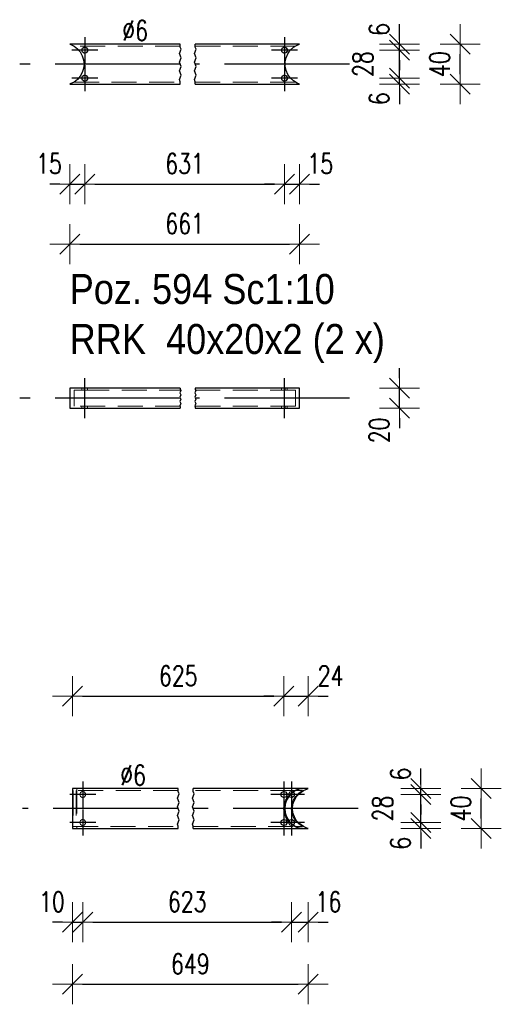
# Model space of a CAD drawing. Header units: millimetres. Extents: x -848 to 5, y 10127 to 10797.
# Tile 22 of 39: x -481 to -433, y 10525 to 10624. Entities that reach past the tile are written whole.
import ezdxf

# ---------------------------------------------------------------- set-up
doc = ezdxf.new("R2010")
doc.units = ezdxf.units.MM
doc.header["$LTSCALE"] = 10
doc.linetypes.add('HIDDEN', pattern=[0.375, 0.25, -0.125])
doc.linetypes.add('MITTE', pattern=[2, 1.25, -0.25, 0.25, -0.25])
doc.layers.get('Defpoints').update_dxf_attribs({"color": 1})
for name, color, linetype, lineweight in [('PS_DIM', 4, 'Continuous', 13), ('PS_Hidden', 2, 'HIDDEN', 9), ('PS_Shape', 161, 'Continuous', 30), ('PS_SOLID', 7, 'Continuous', 30), ('PS_TEXT', 3, 'Continuous', 18)]:
    doc.layers.add(name, color=color, linetype=linetype, lineweight=lineweight)
doc.layers.add('PS_Mid', color=5, linetype='MITTE')
doc.styles.add('gil', font='txt', dxfattribs={"width": 0.9})
doc.styles.add('simplex', font='simplex.shx', dxfattribs={"width": 0.75})
doc.dimstyles.new('1_10_PRZ_DS1-LS10', dxfattribs={"dimtxt": 2, "dimasz": 1, "dimexe": 2, "dimexo": 5, "dimgap": 1, "dimtad": 1, "dimdec": 0, "dimlfac": 10, "dimtxsty": 'simplex', "dimblk": 'dimznak', "dimcen": 2, "dimse1": 1, "dimse2": 1, "dimclrt": 3, "dimadec": 1, "dimazin": 0, "dimtfac": 1, "dimtdec": 0, "dimtix": 1, "dimtmove": 2, "dimatfit": 3, "dimldrblk": 'dim-grot', "dimfxl": 1, "dimarcsym": 0})

# ---------------------------------------------------------------- blocks, each defined once
blk = doc.blocks.new('dimznak')
at = {"color": 0}
for points in [[(0, 2), (0, -2)], [(-2, 0), (2, 0)]]:
    blk.add_lwpolyline(points, dxfattribs=at)
at = {"color": 2}
blk.add_lwpolyline([(1, 1), (-1, -1)], dxfattribs=at)
blk = doc.blocks.new('*D303')
at = {"layer": 'Defpoints', "color": 0, "transparency": 16777216}
for p in [(-476.209, 10617.087), (-474.707, 10617.687), (-474.707, 10607.087)]:
    blk.add_point(p, dxfattribs=at)
at = {"layer": 'PS_DIM', "color": 0, "lineweight": -2, "transparency": 16777216}
for p, q in [((-477.209, 10607.087), (-478.209, 10607.087)), ((-476.209, 10607.087), (-474.707, 10607.087)), ((-473.707, 10607.087), (-472.707, 10607.087))]:
    blk.add_line(p, q, dxfattribs=at)
blk.add_blockref('dimznak', (-476.209, 10607.087), dxfattribs=at)
at = {"layer": 'PS_DIM', "color": 0, "lineweight": -2, "transparency": 16777216, "rotation": 180}
blk.add_blockref('dimznak', (-474.707, 10607.087), dxfattribs=at)
at = {"layer": 'PS_DIM', "color": 3, "transparency": 16777216, "insert": (-478.28, 10609.127), "char_height": 2, "attachment_point": 5, "style": 'simplex'}
blk.add_mtext('15', dxfattribs=at)
blk = doc.blocks.new('dim-grot')
blk.add_hatch(color=256).paths.add_polyline_path([(0, 0), (-2, 0.5), (-2, -0.5)])
blk.add_lwpolyline([(0, 0), (-2, 0.5), (-2, -0.5), (0, 0)])
blk = doc.blocks.new('*D305')
at = {"layer": 'Defpoints', "color": 0, "transparency": 16777216}
for p in [(-454.745, 10617.687), (-453.228, 10617.087), (-453.228, 10607.087)]:
    blk.add_point(p, dxfattribs=at)
at = {"layer": 'PS_DIM', "color": 0, "lineweight": -2, "transparency": 16777216}
for p, q in [((-455.745, 10607.087), (-456.745, 10607.087)), ((-454.745, 10607.087), (-453.228, 10607.087)), ((-452.228, 10607.087), (-451.228, 10607.087))]:
    blk.add_line(p, q, dxfattribs=at)
blk.add_blockref('dimznak', (-454.745, 10607.087), dxfattribs=at)
at = {"layer": 'PS_DIM', "color": 0, "lineweight": -2, "transparency": 16777216, "rotation": 180}
blk.add_blockref('dimznak', (-453.228, 10607.087), dxfattribs=at)
at = {"layer": 'PS_DIM', "color": 3, "transparency": 16777216, "insert": (-451.157, 10609.127), "char_height": 2, "attachment_point": 5, "style": 'simplex'}
blk.add_mtext('15', dxfattribs=at)
blk = doc.blocks.new('*D307')
at = {"layer": 'Defpoints', "color": 0, "transparency": 16777216}
for p in [(-454.745, 10617.687), (-453.228, 10617.087), (-443.228, 10617.687)]:
    blk.add_point(p, dxfattribs=at)
at = {"layer": 'PS_DIM', "color": 0, "lineweight": -2, "transparency": 16777216}
for p, q in [((-443.228, 10618.687), (-443.228, 10619.687)), ((-443.228, 10617.087), (-443.228, 10617.687)), ((-443.228, 10616.087), (-443.228, 10615.087))]:
    blk.add_line(p, q, dxfattribs=at)
for p, rotation in [((-443.228, 10617.687), 270), ((-443.228, 10617.087), 90)]:
    blk.add_blockref('dimznak', p, dxfattribs=dict(at, rotation=rotation))
at = {"layer": 'PS_DIM', "color": 3, "transparency": 16777216, "insert": (-445.268, 10615.623), "char_height": 2, "attachment_point": 5, "rotation": 90, "style": 'simplex'}
blk.add_mtext('6', dxfattribs=at)
blk = doc.blocks.new('*D308')
at = {"layer": 'Defpoints', "color": 0, "transparency": 16777216}
for p in [(-454.745, 10620.487), (-443.228, 10620.487), (-454.745, 10617.687)]:
    blk.add_point(p, dxfattribs=at)
at = {"layer": 'PS_DIM', "color": 0, "lineweight": -2, "transparency": 16777216}
for p, q in [((-443.228, 10621.487), (-443.228, 10622.487)), ((-443.228, 10617.687), (-443.228, 10620.487)), ((-443.228, 10616.687), (-443.228, 10615.687))]:
    blk.add_line(p, q, dxfattribs=at)
for p, rotation in [((-443.228, 10620.487), 270), ((-443.228, 10617.687), 90)]:
    blk.add_blockref('dimznak', p, dxfattribs=dict(at, rotation=rotation))
at = {"layer": 'PS_DIM', "color": 3, "transparency": 16777216, "insert": (-446.917, 10619.087), "char_height": 2, "attachment_point": 5, "rotation": 90, "style": 'simplex'}
blk.add_mtext('28', dxfattribs=at)
blk = doc.blocks.new('*D309')
at = {"layer": 'Defpoints', "color": 0, "transparency": 16777216}
for p in [(-453.228, 10621.087), (-443.228, 10621.087), (-454.745, 10620.487)]:
    blk.add_point(p, dxfattribs=at)
at = {"layer": 'PS_DIM', "color": 0, "lineweight": -2, "transparency": 16777216}
for p, q in [((-443.228, 10622.087), (-443.228, 10623.087)), ((-443.228, 10620.487), (-443.228, 10621.087)), ((-443.228, 10619.487), (-443.228, 10618.487))]:
    blk.add_line(p, q, dxfattribs=at)
for p, rotation in [((-443.228, 10621.087), 270), ((-443.228, 10620.487), 90)]:
    blk.add_blockref('dimznak', p, dxfattribs=dict(at, rotation=rotation))
at = {"layer": 'PS_DIM', "color": 3, "transparency": 16777216, "insert": (-445.268, 10622.551), "char_height": 2, "attachment_point": 5, "rotation": 90, "style": 'simplex'}
blk.add_mtext('6', dxfattribs=at)
blk = doc.blocks.new('*D311')
at = {"layer": 'Defpoints', "color": 0, "transparency": 16777216}
for p in [(-453.228, 10586.655), (-443.228, 10586.655), (-453.228, 10584.655)]:
    blk.add_point(p, dxfattribs=at)
at = {"layer": 'PS_DIM', "color": 0, "lineweight": -2, "transparency": 16777216}
for p, q in [((-443.228, 10587.655), (-443.228, 10588.655)), ((-443.228, 10584.655), (-443.228, 10586.655)), ((-443.228, 10583.655), (-443.228, 10582.655))]:
    blk.add_line(p, q, dxfattribs=at)
for p, rotation in [((-443.228, 10586.655), 270), ((-443.228, 10584.655), 90)]:
    blk.add_blockref('dimznak', p, dxfattribs=dict(at, rotation=rotation))
at = {"layer": 'PS_DIM', "color": 3, "transparency": 16777216, "insert": (-445.268, 10582.441), "char_height": 2, "attachment_point": 5, "rotation": 90, "style": 'simplex'}
blk.add_mtext('20', dxfattribs=at)
blk = doc.blocks.new('*D312')
at = {"layer": 'Defpoints', "color": 0, "transparency": 16777216}
for p in [(-474.909, 10543.211), (-475.919, 10542.611), (-474.909, 10533.249)]:
    blk.add_point(p, dxfattribs=at)
at = {"layer": 'PS_DIM', "color": 0, "lineweight": -2, "transparency": 16777216}
for p, q in [((-476.919, 10533.249), (-477.919, 10533.249)), ((-475.919, 10533.249), (-474.909, 10533.249)), ((-473.909, 10533.249), (-472.909, 10533.249))]:
    blk.add_line(p, q, dxfattribs=at)
blk.add_blockref('dimznak', (-475.919, 10533.249), dxfattribs=at)
at = {"layer": 'PS_DIM', "color": 0, "lineweight": -2, "transparency": 16777216, "rotation": 180}
blk.add_blockref('dimznak', (-474.909, 10533.249), dxfattribs=at)
at = {"layer": 'PS_DIM', "color": 3, "transparency": 16777216, "insert": (-477.991, 10535.289), "char_height": 2, "attachment_point": 5, "style": 'simplex'}
blk.add_mtext('10', dxfattribs=at)
blk = doc.blocks.new('*D314')
at = {"layer": 'Defpoints', "color": 0, "transparency": 16777216}
for p in [(-454.024, 10543.211), (-452.383, 10542.611), (-452.383, 10533.249)]:
    blk.add_point(p, dxfattribs=at)
at = {"layer": 'PS_DIM', "color": 0, "lineweight": -2, "transparency": 16777216}
for p, q in [((-455.024, 10533.249), (-456.024, 10533.249)), ((-454.024, 10533.249), (-452.383, 10533.249)), ((-451.383, 10533.249), (-450.383, 10533.249))]:
    blk.add_line(p, q, dxfattribs=at)
blk.add_blockref('dimznak', (-454.024, 10533.249), dxfattribs=at)
at = {"layer": 'PS_DIM', "color": 0, "lineweight": -2, "transparency": 16777216, "rotation": 180}
blk.add_blockref('dimznak', (-452.383, 10533.249), dxfattribs=at)
at = {"layer": 'PS_DIM', "color": 3, "transparency": 16777216, "insert": (-450.347, 10535.289), "char_height": 2, "attachment_point": 5, "style": 'simplex'}
blk.add_mtext('16', dxfattribs=at)
blk = doc.blocks.new('*D317')
at = {"layer": 'Defpoints', "color": 0, "transparency": 16777216}
for p in [(-452.383, 10555.851), (-452.383, 10546.611), (-454.796, 10543.211)]:
    blk.add_point(p, dxfattribs=at)
at = {"layer": 'PS_DIM', "color": 0, "lineweight": -2, "transparency": 16777216}
for p, q in [((-455.796, 10555.851), (-456.796, 10555.851)), ((-454.796, 10555.851), (-452.383, 10555.851)), ((-451.383, 10555.851), (-450.383, 10555.851))]:
    blk.add_line(p, q, dxfattribs=at)
blk.add_blockref('dimznak', (-454.796, 10555.851), dxfattribs=at)
at = {"layer": 'PS_DIM', "color": 0, "lineweight": -2, "transparency": 16777216, "rotation": 180}
blk.add_blockref('dimznak', (-452.383, 10555.851), dxfattribs=at)
at = {"layer": 'PS_DIM', "color": 3, "transparency": 16777216, "insert": (-450.133, 10557.891), "char_height": 2, "attachment_point": 5, "style": 'simplex'}
blk.add_mtext('24', dxfattribs=at)
blk = doc.blocks.new('*D318')
at = {"layer": 'Defpoints', "color": 0, "transparency": 16777216}
for p in [(-454.796, 10543.211), (-441.107, 10543.211), (-452.383, 10542.611)]:
    blk.add_point(p, dxfattribs=at)
at = {"layer": 'PS_DIM', "color": 0, "lineweight": -2, "transparency": 16777216}
for p, q in [((-441.107, 10544.211), (-441.107, 10545.211)), ((-441.107, 10542.611), (-441.107, 10543.211)), ((-441.107, 10541.611), (-441.107, 10540.611))]:
    blk.add_line(p, q, dxfattribs=at)
for p, rotation in [((-441.107, 10543.211), 270), ((-441.107, 10542.611), 90)]:
    blk.add_blockref('dimznak', p, dxfattribs=dict(at, rotation=rotation))
at = {"layer": 'PS_DIM', "color": 3, "transparency": 16777216, "insert": (-443.147, 10541.147), "char_height": 2, "attachment_point": 5, "rotation": 90, "style": 'simplex'}
blk.add_mtext('6', dxfattribs=at)
blk = doc.blocks.new('*D319')
at = {"layer": 'Defpoints', "color": 0, "transparency": 16777216}
for p in [(-454.796, 10546.011), (-441.107, 10546.011), (-454.796, 10543.211)]:
    blk.add_point(p, dxfattribs=at)
at = {"layer": 'PS_DIM', "color": 0, "lineweight": -2, "transparency": 16777216}
for p, q in [((-441.107, 10547.011), (-441.107, 10548.011)), ((-441.107, 10543.211), (-441.107, 10546.011)), ((-441.107, 10542.211), (-441.107, 10541.211))]:
    blk.add_line(p, q, dxfattribs=at)
for p, rotation in [((-441.107, 10546.011), 270), ((-441.107, 10543.211), 90)]:
    blk.add_blockref('dimznak', p, dxfattribs=dict(at, rotation=rotation))
at = {"layer": 'PS_DIM', "color": 3, "transparency": 16777216, "insert": (-444.929, 10544.611), "char_height": 2, "attachment_point": 5, "rotation": 90, "style": 'simplex'}
blk.add_mtext('28', dxfattribs=at)
blk = doc.blocks.new('*D320')
at = {"layer": 'Defpoints', "color": 0, "transparency": 16777216}
for p in [(-452.383, 10546.611), (-441.107, 10546.611), (-454.796, 10546.011)]:
    blk.add_point(p, dxfattribs=at)
at = {"layer": 'PS_DIM', "color": 0, "lineweight": -2, "transparency": 16777216}
for p, q in [((-441.107, 10547.611), (-441.107, 10548.611)), ((-441.107, 10546.011), (-441.107, 10546.611)), ((-441.107, 10545.011), (-441.107, 10544.011))]:
    blk.add_line(p, q, dxfattribs=at)
for p, rotation in [((-441.107, 10546.611), 270), ((-441.107, 10546.011), 90)]:
    blk.add_blockref('dimznak', p, dxfattribs=dict(at, rotation=rotation))
at = {"layer": 'PS_DIM', "color": 3, "transparency": 16777216, "insert": (-443.147, 10548.076), "char_height": 2, "attachment_point": 5, "rotation": 90, "style": 'simplex'}
blk.add_mtext('6', dxfattribs=at)
blk = doc.blocks.new('*X724')
at = {"color": 1}
for p, q in [((-465.157, 10620.79), (-465.157, 10621.087)), ((-463.657, 10620.79), (-463.657, 10621.087)), ((-465.249, 10620.14), (-465.065, 10620.573)), ((-465.065, 10619.706), (-465.249, 10620.14)), ((-465.065, 10620.573), (-465.157, 10620.79)), ((-463.749, 10620.14), (-463.565, 10620.573)), ((-463.565, 10619.706), (-463.749, 10620.14)), ((-463.565, 10620.573), (-463.657, 10620.79)), ((-465.249, 10619.273), (-465.065, 10619.706)), ((-465.065, 10618.839), (-465.249, 10619.273)), ((-463.749, 10619.273), (-463.565, 10619.706)), ((-463.565, 10618.839), (-463.749, 10619.273)), ((-465.249, 10618.406), (-465.065, 10618.839)), ((-465.065, 10617.973), (-465.249, 10618.406)), ((-463.749, 10618.406), (-463.565, 10618.839)), ((-463.565, 10617.973), (-463.749, 10618.406)), ((-465.249, 10617.539), (-465.065, 10617.973)), ((-465.157, 10617.322), (-465.249, 10617.539)), ((-465.157, 10617.087), (-465.157, 10617.322)), ((-463.749, 10617.539), (-463.565, 10617.973)), ((-463.657, 10617.322), (-463.749, 10617.539)), ((-463.657, 10617.087), (-463.657, 10617.322))]:
    blk.add_line(p, q, dxfattribs=at)
at = {"layer": 'PS_Hidden', "color": 2, "linetype": 'HIDDEN'}
for p, q in [((-465.157, 10620.887), (-475.779, 10620.887)), ((-453.653, 10620.887), (-463.657, 10620.887)), ((-475.779, 10617.287), (-465.157, 10617.287)), ((-463.657, 10617.287), (-453.653, 10617.287))]:
    blk.add_line(p, q, dxfattribs=at)
at = {"layer": 'PS_Mid', "color": 5, "linetype": 'MITTE'}
for p, q in [((-474.707, 10621.787), (-474.707, 10619.187)), ((-474.707, 10621.787), (-474.707, 10619.187)), ((-454.745, 10621.787), (-454.745, 10619.187)), ((-454.745, 10621.787), (-454.745, 10619.187)), ((-473.407, 10620.487), (-476.007, 10620.487)), ((-473.407, 10620.487), (-476.007, 10620.487)), ((-453.445, 10620.487), (-456.045, 10620.487)), ((-453.445, 10620.487), (-456.045, 10620.487)), ((-465.157, 10619.087), (-481.209, 10619.087)), ((-448.228, 10619.087), (-463.657, 10619.087)), ((-474.707, 10618.987), (-474.707, 10616.387)), ((-474.707, 10618.987), (-474.707, 10616.387)), ((-454.745, 10618.987), (-454.745, 10616.387)), ((-454.745, 10618.987), (-454.745, 10616.387)), ((-473.407, 10617.687), (-476.007, 10617.687)), ((-473.407, 10617.687), (-476.007, 10617.687)), ((-453.445, 10617.687), (-456.045, 10617.687)), ((-453.445, 10617.687), (-456.045, 10617.687))]:
    blk.add_line(p, q, dxfattribs=at)
at = {"layer": 'PS_SOLID', "color": 7, "linetype": 'Continuous'}
for p, q in [((-474.759, 10621.087), (-476.209, 10621.087)), ((-476.209, 10621.087), (-476.163, 10621.075)), ((-476.163, 10621.075), (-475.778, 10620.886)), ((-465.157, 10621.087), (-474.759, 10621.087)), ((-454.797, 10621.087), (-463.657, 10621.087)), ((-453.228, 10621.087), (-454.797, 10621.087)), ((-453.487, 10620.99), (-453.228, 10621.086)), ((-453.228, 10621.086), (-453.228, 10621.087)), ((-475.778, 10620.886), (-475.438, 10620.624)), ((-475.438, 10620.624), (-475.159, 10620.298)), ((-475.159, 10620.298), (-474.951, 10619.923)), ((-475.007, 10620.487), (-474.937, 10620.68)), ((-474.937, 10620.294), (-475.007, 10620.487)), ((-474.937, 10620.68), (-474.759, 10620.783)), ((-474.759, 10620.192), (-474.937, 10620.294)), ((-474.759, 10620.783), (-474.557, 10620.747)), ((-474.557, 10620.227), (-474.759, 10620.192)), ((-474.557, 10620.747), (-474.425, 10620.59)), ((-474.425, 10620.384), (-474.557, 10620.227)), ((-474.425, 10620.59), (-474.425, 10620.384)), ((-455.045, 10620.487), (-454.975, 10620.68)), ((-454.975, 10620.294), (-455.045, 10620.487)), ((-454.975, 10620.68), (-454.797, 10620.783)), ((-454.797, 10620.192), (-454.975, 10620.294)), ((-454.797, 10620.783), (-454.595, 10620.747)), ((-454.595, 10620.227), (-454.797, 10620.192)), ((-454.595, 10620.747), (-454.463, 10620.59)), ((-454.463, 10620.384), (-454.595, 10620.227)), ((-454.576, 10619.722), (-454.407, 10620.116)), ((-454.463, 10620.59), (-454.463, 10620.384)), ((-454.407, 10620.116), (-454.162, 10620.468)), ((-454.162, 10620.468), (-453.851, 10620.764)), ((-453.851, 10620.764), (-453.487, 10620.99)), ((-474.951, 10619.923), (-474.822, 10619.514)), ((-474.822, 10619.514), (-474.779, 10619.087)), ((-474.779, 10619.087), (-474.822, 10618.66)), ((-454.662, 10619.302), (-454.576, 10619.722)), ((-454.662, 10618.873), (-454.662, 10619.302)), ((-474.951, 10618.251), (-475.159, 10617.876)), ((-474.822, 10618.66), (-474.951, 10618.251)), ((-454.576, 10618.452), (-454.662, 10618.873)), ((-454.407, 10618.058), (-454.576, 10618.452)), ((-454.162, 10617.706), (-454.407, 10618.058)), ((-476.163, 10617.099), (-476.209, 10617.087)), ((-476.209, 10617.087), (-465.157, 10617.087)), ((-475.778, 10617.288), (-476.163, 10617.099)), ((-475.438, 10617.551), (-475.778, 10617.288)), ((-475.159, 10617.876), (-475.438, 10617.551)), ((-475.007, 10617.687), (-474.937, 10617.88)), ((-474.937, 10617.494), (-475.007, 10617.687)), ((-474.937, 10617.88), (-474.759, 10617.983)), ((-474.759, 10617.392), (-474.937, 10617.494)), ((-474.759, 10617.983), (-474.557, 10617.947)), ((-474.557, 10617.427), (-474.759, 10617.392)), ((-474.557, 10617.947), (-474.425, 10617.79)), ((-474.425, 10617.584), (-474.557, 10617.427)), ((-474.425, 10617.79), (-474.425, 10617.584)), ((-463.657, 10617.087), (-453.228, 10617.087)), ((-455.045, 10617.687), (-454.975, 10617.88)), ((-454.975, 10617.494), (-455.045, 10617.687)), ((-454.975, 10617.88), (-454.797, 10617.983)), ((-454.797, 10617.392), (-454.975, 10617.494)), ((-454.797, 10617.983), (-454.595, 10617.947)), ((-454.595, 10617.427), (-454.797, 10617.392)), ((-454.595, 10617.947), (-454.463, 10617.79)), ((-454.463, 10617.584), (-454.595, 10617.427)), ((-454.463, 10617.79), (-454.463, 10617.584)), ((-453.851, 10617.411), (-454.162, 10617.706)), ((-453.487, 10617.184), (-453.851, 10617.411)), ((-453.228, 10617.088), (-453.487, 10617.184)), ((-453.228, 10617.087), (-453.228, 10617.088))]:
    blk.add_line(p, q, dxfattribs=at)
blk = doc.blocks.new('*X725')
at = {"color": 3, "style": 'gil', "width": 0.9}
for s, p in [('Poz. 594 Sc1:10', (-476.209, 10595.087)), ('RRK  40x20x2 (2 x)', (-476.209, 10590.087))]:
    blk.add_text(s, height=3, dxfattribs=at).set_placement(p)
blk = doc.blocks.new('*X726')
at = {"color": 1}
for p, q in [((-465.157, 10586.655), (-465.157, 10586.538)), ((-465.157, 10586.538), (-465.111, 10586.429)), ((-463.657, 10586.655), (-463.657, 10586.538)), ((-463.657, 10586.538), (-463.611, 10586.429)), ((-465.111, 10586.429), (-465.203, 10586.212)), ((-465.203, 10586.212), (-465.111, 10585.996)), ((-465.111, 10585.996), (-465.203, 10585.779)), ((-465.203, 10585.779), (-465.111, 10585.562)), ((-465.111, 10585.562), (-465.203, 10585.346)), ((-463.611, 10586.429), (-463.703, 10586.212)), ((-463.703, 10586.212), (-463.611, 10585.996)), ((-463.611, 10585.996), (-463.703, 10585.779)), ((-463.703, 10585.779), (-463.611, 10585.562)), ((-463.611, 10585.562), (-463.703, 10585.346)), ((-465.203, 10585.346), (-465.111, 10585.129)), ((-465.111, 10585.129), (-465.203, 10584.912)), ((-465.203, 10584.912), (-465.157, 10584.804)), ((-465.157, 10584.804), (-465.157, 10584.655)), ((-463.703, 10585.346), (-463.611, 10585.129)), ((-463.611, 10585.129), (-463.703, 10584.912)), ((-463.703, 10584.912), (-463.657, 10584.804)), ((-463.657, 10584.804), (-463.657, 10584.655))]:
    blk.add_line(p, q, dxfattribs=at)
at = {"layer": 'PS_Hidden', "color": 2, "linetype": 'HIDDEN'}
for p, q in [((-475.007, 10586.655), (-475.007, 10586.455)), ((-474.779, 10586.455), (-474.779, 10586.655)), ((-474.425, 10586.455), (-474.425, 10586.655)), ((-455.045, 10586.655), (-455.045, 10586.455)), ((-454.662, 10586.655), (-454.662, 10586.455)), ((-454.463, 10586.455), (-454.463, 10586.655)), ((-475.779, 10584.855), (-475.779, 10586.455)), ((-475.779, 10586.455), (-474.759, 10586.455)), ((-474.759, 10586.455), (-465.157, 10586.455)), ((-463.657, 10586.455), (-454.797, 10586.455)), ((-454.797, 10586.455), (-453.653, 10586.455)), ((-453.653, 10586.455), (-453.653, 10584.855)), ((-465.157, 10584.855), (-475.779, 10584.855)), ((-475.007, 10584.855), (-475.007, 10584.655)), ((-474.779, 10584.655), (-474.779, 10584.855)), ((-474.425, 10584.655), (-474.425, 10584.855)), ((-453.653, 10584.855), (-463.657, 10584.855)), ((-455.045, 10584.855), (-455.045, 10584.655)), ((-454.662, 10584.855), (-454.662, 10584.655)), ((-454.463, 10584.655), (-454.463, 10584.855))]:
    blk.add_line(p, q, dxfattribs=at)
at = {"layer": 'PS_Mid', "color": 5, "linetype": 'MITTE'}
for p, q in [((-474.707, 10585.455), (-474.707, 10587.655)), ((-474.707, 10585.455), (-474.707, 10587.655)), ((-454.745, 10585.455), (-454.745, 10587.655)), ((-454.745, 10585.455), (-454.745, 10587.655)), ((-465.157, 10585.655), (-481.209, 10585.655)), ((-474.707, 10583.655), (-474.707, 10585.855)), ((-474.707, 10583.655), (-474.707, 10585.855)), ((-448.228, 10585.655), (-463.657, 10585.655)), ((-454.745, 10583.655), (-454.745, 10585.855)), ((-454.745, 10583.655), (-454.745, 10585.855))]:
    blk.add_line(p, q, dxfattribs=at)
at = {"layer": 'PS_SOLID', "color": 7, "linetype": 'Continuous'}
for p, q in [((-465.157, 10586.655), (-476.209, 10586.655)), ((-476.209, 10586.655), (-476.209, 10584.655)), ((-453.228, 10586.655), (-463.657, 10586.655)), ((-453.228, 10584.655), (-453.228, 10586.655)), ((-476.209, 10584.655), (-474.759, 10584.655)), ((-474.759, 10584.655), (-465.157, 10584.655)), ((-463.657, 10584.655), (-454.797, 10584.655)), ((-454.797, 10584.655), (-453.228, 10584.655))]:
    blk.add_line(p, q, dxfattribs=at)
blk = doc.blocks.new('*X727')
at = {"color": 1}
for p, q in [((-465.359, 10546.314), (-465.359, 10546.611)), ((-465.267, 10546.098), (-465.359, 10546.314)), ((-463.859, 10546.314), (-463.859, 10546.611)), ((-463.767, 10546.098), (-463.859, 10546.314)), ((-465.45, 10545.664), (-465.267, 10546.098)), ((-465.267, 10545.231), (-465.45, 10545.664)), ((-465.45, 10544.797), (-465.267, 10545.231)), ((-463.95, 10545.664), (-463.767, 10546.098)), ((-463.767, 10545.231), (-463.95, 10545.664)), ((-463.95, 10544.797), (-463.767, 10545.231)), ((-465.267, 10544.364), (-465.45, 10544.797)), ((-465.45, 10543.93), (-465.267, 10544.364)), ((-463.767, 10544.364), (-463.95, 10544.797)), ((-463.95, 10543.93), (-463.767, 10544.364)), ((-465.267, 10543.497), (-465.45, 10543.93)), ((-465.45, 10543.063), (-465.267, 10543.497)), ((-463.767, 10543.497), (-463.95, 10543.93)), ((-463.95, 10543.063), (-463.767, 10543.497)), ((-465.359, 10542.847), (-465.45, 10543.063)), ((-465.359, 10542.611), (-465.359, 10542.847)), ((-463.859, 10542.847), (-463.95, 10543.063)), ((-463.859, 10542.611), (-463.859, 10542.847))]:
    blk.add_line(p, q, dxfattribs=at)
at = {"layer": 'PS_Hidden', "color": 2, "linetype": 'HIDDEN'}
for p, q in [((-465.359, 10546.411), (-475.878, 10546.411)), ((-475.878, 10546.411), (-475.878, 10542.811)), ((-475.55, 10546.411), (-475.55, 10542.811)), ((-475.509, 10546.611), (-475.509, 10542.611)), ((-475.209, 10546.011), (-475.139, 10546.204)), ((-475.139, 10546.204), (-474.961, 10546.307)), ((-474.961, 10546.307), (-474.759, 10546.271)), ((-474.759, 10546.271), (-474.627, 10546.114)), ((-453.622, 10546.411), (-463.859, 10546.411)), ((-454.306, 10546.114), (-454.174, 10546.271)), ((-454.174, 10546.271), (-453.972, 10546.307)), ((-453.972, 10546.307), (-453.86, 10546.242)), ((-475.139, 10545.819), (-475.209, 10546.011)), ((-474.961, 10545.716), (-475.139, 10545.819)), ((-474.759, 10545.752), (-474.961, 10545.716)), ((-474.627, 10545.909), (-474.759, 10545.752)), ((-474.627, 10546.114), (-474.627, 10545.909)), ((-454.306, 10545.909), (-454.306, 10546.114)), ((-454.264, 10545.858), (-454.306, 10545.909)), ((-475.209, 10543.211), (-475.139, 10543.404)), ((-475.139, 10543.019), (-475.209, 10543.211)), ((-475.139, 10543.404), (-474.961, 10543.507)), ((-474.961, 10543.507), (-474.759, 10543.471)), ((-474.759, 10543.471), (-474.627, 10543.314)), ((-474.627, 10543.314), (-474.627, 10543.109)), ((-454.306, 10543.314), (-454.264, 10543.365)), ((-454.306, 10543.109), (-454.306, 10543.314)), ((-475.878, 10542.811), (-465.359, 10542.811)), ((-474.961, 10542.916), (-475.139, 10543.019)), ((-474.759, 10542.952), (-474.961, 10542.916)), ((-474.627, 10543.109), (-474.759, 10542.952)), ((-463.859, 10542.811), (-453.622, 10542.811)), ((-454.174, 10542.952), (-454.306, 10543.109)), ((-453.972, 10542.916), (-454.174, 10542.952)), ((-453.86, 10542.981), (-453.972, 10542.916))]:
    blk.add_line(p, q, dxfattribs=at)
at = {"layer": 'PS_Mid', "color": 5, "linetype": 'MITTE'}
for p, q in [((-474.909, 10547.311), (-474.909, 10544.711)), ((-454.796, 10547.311), (-454.796, 10544.711)), ((-454.024, 10547.311), (-454.024, 10544.711)), ((-473.609, 10546.011), (-476.209, 10546.011)), ((-453.496, 10546.011), (-456.096, 10546.011)), ((-452.724, 10546.011), (-455.324, 10546.011)), ((-465.359, 10544.611), (-480.919, 10544.611)), ((-474.909, 10544.511), (-474.909, 10541.911)), ((-447.383, 10544.611), (-463.859, 10544.611)), ((-454.796, 10544.511), (-454.796, 10541.911)), ((-454.024, 10544.511), (-454.024, 10541.911)), ((-473.609, 10543.211), (-476.209, 10543.211)), ((-453.496, 10543.211), (-456.096, 10543.211)), ((-452.724, 10543.211), (-455.324, 10543.211))]:
    blk.add_line(p, q, dxfattribs=at)
at = {"layer": 'PS_SOLID', "color": 7, "linetype": 'Continuous'}
for p, q in [((-465.359, 10546.611), (-475.919, 10546.611)), ((-475.919, 10546.611), (-475.919, 10542.611)), ((-454.848, 10546.611), (-463.859, 10546.611)), ((-455.096, 10546.011), (-455.026, 10546.204)), ((-455.026, 10546.204), (-454.848, 10546.307)), ((-453.24, 10546.611), (-454.848, 10546.611)), ((-454.848, 10546.307), (-454.646, 10546.271)), ((-454.646, 10546.271), (-454.514, 10546.114)), ((-454.382, 10545.822), (-454.078, 10546.148)), ((-453.993, 10546.148), (-454.216, 10545.909)), ((-454.078, 10546.148), (-453.709, 10546.411)), ((-453.624, 10546.411), (-453.993, 10546.148)), ((-453.86, 10546.242), (-453.795, 10546.204)), ((-453.795, 10546.204), (-453.724, 10546.011)), ((-453.709, 10546.411), (-453.29, 10546.599)), ((-453.622, 10546.411), (-453.624, 10546.411)), ((-452.936, 10546.411), (-453.622, 10546.411)), ((-453.611, 10545.822), (-453.307, 10546.148)), ((-453.445, 10545.909), (-453.221, 10546.148)), ((-453.307, 10546.148), (-452.938, 10546.411)), ((-453.29, 10546.599), (-453.24, 10546.611)), ((-452.383, 10546.611), (-453.24, 10546.611)), ((-453.221, 10546.148), (-452.852, 10546.411)), ((-452.938, 10546.411), (-452.936, 10546.411)), ((-452.852, 10546.411), (-452.433, 10546.599)), ((-452.433, 10546.599), (-452.383, 10546.611)), ((-455.026, 10545.819), (-455.096, 10546.011)), ((-454.848, 10545.716), (-455.026, 10545.819)), ((-454.646, 10545.752), (-454.848, 10545.716)), ((-454.749, 10545.038), (-454.609, 10545.447)), ((-454.523, 10545.447), (-454.663, 10545.038)), ((-454.514, 10545.909), (-454.646, 10545.752)), ((-454.609, 10545.447), (-454.382, 10545.822)), ((-454.297, 10545.822), (-454.523, 10545.447)), ((-454.514, 10546.114), (-454.514, 10545.909)), ((-454.216, 10545.909), (-454.297, 10545.822)), ((-454.174, 10545.752), (-454.264, 10545.858)), ((-453.972, 10545.716), (-454.174, 10545.752)), ((-453.977, 10545.038), (-453.837, 10545.447)), ((-453.795, 10545.819), (-453.972, 10545.716)), ((-453.891, 10545.038), (-453.752, 10545.447)), ((-453.837, 10545.447), (-453.611, 10545.822)), ((-453.724, 10546.011), (-453.795, 10545.819)), ((-453.752, 10545.447), (-453.525, 10545.822)), ((-453.525, 10545.822), (-453.445, 10545.909)), ((-454.796, 10544.611), (-454.749, 10545.038)), ((-454.749, 10544.185), (-454.796, 10544.611)), ((-454.609, 10543.775), (-454.749, 10544.185)), ((-454.663, 10545.038), (-454.71, 10544.611)), ((-454.71, 10544.611), (-454.663, 10544.185)), ((-454.663, 10544.185), (-454.523, 10543.775)), ((-454.024, 10544.611), (-453.977, 10545.038)), ((-453.977, 10544.185), (-454.024, 10544.611)), ((-453.972, 10544.17), (-453.977, 10544.185)), ((-453.837, 10543.775), (-453.972, 10544.17)), ((-453.939, 10544.611), (-453.891, 10545.038)), ((-453.891, 10544.185), (-453.939, 10544.611)), ((-453.752, 10543.775), (-453.891, 10544.185)), ((-455.096, 10543.211), (-455.026, 10543.404)), ((-455.026, 10543.019), (-455.096, 10543.211)), ((-455.026, 10543.404), (-454.848, 10543.507)), ((-454.848, 10543.507), (-454.646, 10543.471)), ((-454.646, 10543.471), (-454.514, 10543.314)), ((-454.382, 10543.4), (-454.609, 10543.775)), ((-454.523, 10543.775), (-454.297, 10543.4)), ((-454.514, 10543.314), (-454.514, 10543.109)), ((-454.078, 10543.075), (-454.382, 10543.4)), ((-454.297, 10543.4), (-454.024, 10543.109)), ((-454.264, 10543.365), (-454.174, 10543.471)), ((-454.174, 10543.471), (-453.972, 10543.507)), ((-453.972, 10543.507), (-453.795, 10543.404)), ((-453.611, 10543.4), (-453.837, 10543.775)), ((-453.795, 10543.404), (-453.724, 10543.211)), ((-453.724, 10543.211), (-453.795, 10543.019)), ((-453.525, 10543.4), (-453.752, 10543.775)), ((-453.307, 10543.075), (-453.611, 10543.4)), ((-453.253, 10543.109), (-453.525, 10543.4)), ((-475.919, 10542.611), (-465.359, 10542.611)), ((-463.859, 10542.611), (-453.24, 10542.611)), ((-454.848, 10542.916), (-455.026, 10543.019)), ((-454.646, 10542.952), (-454.848, 10542.916)), ((-454.514, 10543.109), (-454.646, 10542.952)), ((-453.709, 10542.812), (-454.078, 10543.075)), ((-454.024, 10543.109), (-453.993, 10543.075)), ((-453.993, 10543.075), (-453.624, 10542.812)), ((-453.795, 10543.019), (-453.86, 10542.981)), ((-453.29, 10542.623), (-453.709, 10542.812)), ((-453.624, 10542.812), (-453.622, 10542.811)), ((-453.622, 10542.811), (-452.936, 10542.811)), ((-452.938, 10542.812), (-453.307, 10543.075)), ((-453.24, 10542.611), (-453.29, 10542.623)), ((-453.221, 10543.075), (-453.253, 10543.109)), ((-453.24, 10542.611), (-452.383, 10542.611)), ((-452.852, 10542.812), (-453.221, 10543.075)), ((-452.936, 10542.811), (-452.938, 10542.812)), ((-452.433, 10542.623), (-452.852, 10542.812)), ((-452.383, 10542.611), (-452.433, 10542.623))]:
    blk.add_line(p, q, dxfattribs=at)

msp = doc.modelspace()

# ---------------------------------------------------------------- block references
at = {"layer": 'PS_Shape', "color": 31}
for name in ['*X724', '*X726', '*X727']:
    msp.add_blockref(name, (0, 0), dxfattribs=at)
at = {"layer": 'PS_TEXT'}
msp.add_blockref('*X725', (0, 0), dxfattribs=at)

# ---------------------------------------------------------------- texts
at = {"layer": 'PS_DIM', "char_height": 2, "attachment_point": 7, "style": 'simplex'}
for insert in [(-470.959, 10621.435), (-471.161, 10546.959)]:
    msp.add_mtext('\\A1;%%c6', dxfattribs=dict(at, insert=insert))

# ---------------------------------------------------------------- dimensions: what is measured, and where the dimension line sits
at = {"layer": 'PS_DIM'}
for base, p1, p2, text, picture, middle in [((-443.228, 10621.087), (-454.745, 10620.487), (-453.228, 10621.087), '6', '*D309', (-445.268, 10622.551)), ((-443.228, 10620.487), (-454.745, 10617.687), (-454.745, 10620.487), '28', '*D308', (-446.917, 10619.087)), ((-443.228, 10617.687), (-453.228, 10617.087), (-454.745, 10617.687), '6', '*D307', (-445.268, 10615.623)), ((-443.228, 10586.655), (-453.228, 10584.655), (-453.228, 10586.655), '20', '*D311', (-445.268, 10582.441)), ((-441.107, 10546.611), (-454.796, 10546.011), (-452.383, 10546.611), '6', '*D320', (-443.147, 10548.076)), ((-441.107, 10546.011), (-454.796, 10543.211), (-454.796, 10546.011), '28', '*D319', (-444.929, 10544.611)), ((-441.107, 10543.211), (-452.383, 10542.611), (-454.796, 10543.211), '6', '*D318', (-443.147, 10541.147))]:
    dim = msp.add_linear_dim(base=base, p1=p1, p2=p2, angle=90, text=text, dimstyle='1_10_PRZ_DS1-LS10', dxfattribs=at)
    dim.commit()
    dim.dimension.update_dxf_attribs({"geometry": picture, "text_midpoint": middle, "dimtype": 128})
for base, p1, p2, location in [((-437.188, 10621.087), (-453.228, 10617.087), (-453.228, 10621.087), (-439.228, 10619.087)), ((-435.067, 10546.611), (-452.383, 10542.611), (-452.383, 10546.611), (-437.107, 10544.611))]:
    msp.add_linear_dim(base=base, p1=p1, p2=p2, angle=90, location=location, text='40', dimstyle='1_10_PRZ_DS1-LS10', dxfattribs=at).render()
for base, p1, p2, text, picture, middle in [((-474.707, 10607.087), (-476.209, 10617.087), (-474.707, 10617.687), '15', '*D303', (-478.28, 10609.127)), ((-453.228, 10607.087), (-454.745, 10617.687), (-453.228, 10617.087), '15', '*D305', (-451.157, 10609.127)), ((-452.383, 10555.851), (-454.796, 10543.211), (-452.383, 10546.611), '24', '*D317', (-450.133, 10557.891)), ((-474.909, 10533.249), (-475.919, 10542.611), (-474.909, 10543.211), '10', '*D312', (-477.991, 10535.289)), ((-452.383, 10533.249), (-454.024, 10543.211), (-452.383, 10542.611), '16', '*D314', (-450.347, 10535.289))]:
    dim = msp.add_linear_dim(base=base, p1=p1, p2=p2, text=text, dimstyle='1_10_PRZ_DS1-LS10', dxfattribs=at)
    dim.commit()
    dim.dimension.update_dxf_attribs({"geometry": picture, "text_midpoint": middle, "dimtype": 128})
for base, p1, p2, location, text in [((-453.228, 10601.087), (-476.209, 10617.087), (-453.228, 10617.087), (-464.719, 10603.127), '661'), ((-454.745, 10607.087), (-474.707, 10617.687), (-454.745, 10617.687), (-464.726, 10609.127), '631'), ((-454.796, 10555.851), (-475.919, 10546.611), (-454.796, 10543.211), (-465.358, 10557.891), '625'), ((-454.024, 10533.249), (-474.909, 10543.211), (-454.024, 10543.211), (-464.467, 10535.289), '623'), ((-452.383, 10527.03), (-475.919, 10542.611), (-452.383, 10542.611), (-464.151, 10529.07), '649')]:
    msp.add_linear_dim(base=base, p1=p1, p2=p2, location=location, text=text, dimstyle='1_10_PRZ_DS1-LS10', dxfattribs=at).render()

doc.saveas('drawing.dxf')
